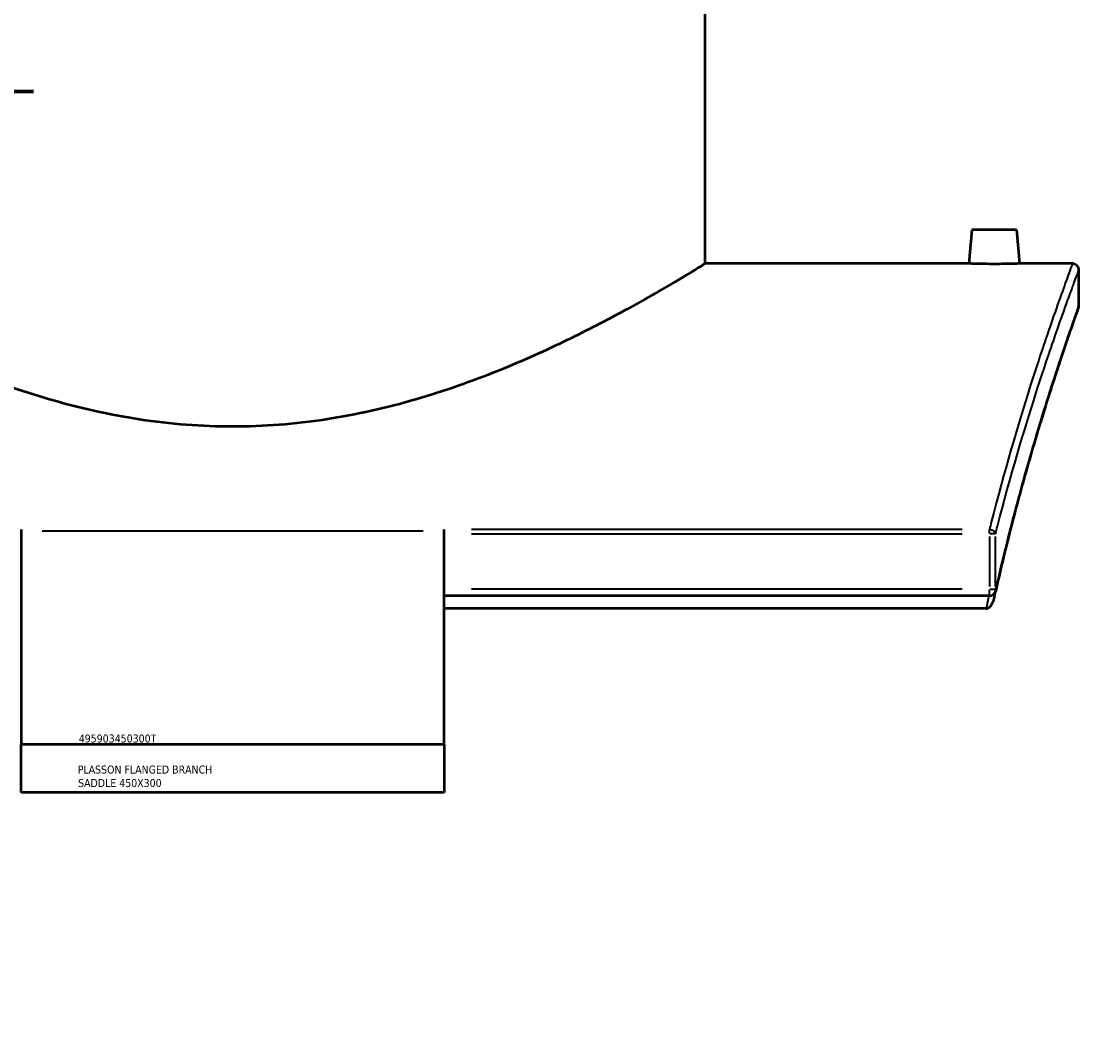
# Model space of a CAD drawing. Header units: millimetres. Extents: x -634 to 1168, y -305 to 951.
# Tile 7 of 11: x 837 to 1168, y 0 to 319. Entities that reach past the tile are written whole.
import ezdxf

# ---------------------------------------------------------------- set-up
doc = ezdxf.new("R2010")
doc.units = ezdxf.units.MM
for name, color, linetype, lineweight in [('Border (ANSI)', 7, 'Continuous', 70), ('Title (ISO)', 7, 'Continuous', 50), ('Visible (ANSI)', 7, 'Continuous', 50), ('Visible Narrow (ANSI)', 7, 'Continuous', 35)]:
    doc.layers.add(name, color=color, linetype=linetype, lineweight=lineweight)
doc.styles.add('Note Text (ANSI)', font='tahoma.ttf')
doc.styles.add('Note Text (ISO)', font='tahoma.ttf')

# ---------------------------------------------------------------- blocks, each defined once
blk = doc.blocks.new('Borders Default Border')
at = {"layer": 'Border (ANSI)'}
for p, q in [((70.08, 574), (70.08, 576.8)), ((140.17, 574), (140.17, 576.8)), ((210.25, 574), (210.25, 576.8)), ((280.33, 574), (280.33, 576.8)), ((350.42, 574), (350.42, 576.8)), ((490.58, 574), (490.58, 576.8)), ((560.67, 574), (560.67, 576.8)), ((630.75, 574), (630.75, 576.8)), ((700.83, 574), (700.83, 576.8)), ((770.92, 574), (770.92, 576.8)), ((20, 519.75), (17.2, 519.75)), ((821, 519.75), (823.8, 519.75)), ((20, 445.5), (17.2, 445.5)), ((821, 445.5), (823.8, 445.5)), ((20, 371.25), (17.2, 371.25)), ((821, 371.25), (823.8, 371.25)), ((20, 222.75), (17.2, 222.75)), ((821, 222.75), (823.8, 222.75)), ((20, 148.5), (17.2, 148.5)), ((821, 148.5), (823.8, 148.5)), ((20, 74.25), (17.2, 74.25)), ((821, 74.25), (823.8, 74.25)), ((70.08, 20), (70.08, 17.2)), ((140.17, 20), (140.17, 17.2)), ((210.25, 20), (210.25, 17.2)), ((280.33, 20), (280.33, 17.2)), ((350.42, 20), (350.42, 17.2)), ((490.58, 20), (490.58, 17.2)), ((560.67, 20), (560.67, 17.2)), ((630.75, 20), (630.75, 17.2)), ((700.83, 20), (700.83, 17.2)), ((770.92, 20), (770.92, 17.2))]:
    blk.add_line(p, q, dxfattribs=at)
at = {"layer": 'Border (ANSI)', "flags": 128}
for points in [[(420.5, 594), (420.5, 574), (414.73, 584), (426.27, 584), (420.5, 574)], [(20, 20), (20, 574), (821, 574), (821, 20), (20, 20)], [(0, 297), (20, 297), (10, 302.77), (10, 291.23), (20, 297)], [(841, 297), (821, 297), (831, 302.77), (831, 291.23), (821, 297)], [(420.5, 0), (420.5, 20), (414.73, 10), (426.27, 10), (420.5, 20)]]:
    blk.add_lwpolyline(points, dxfattribs=at)
at = {"layer": 'Border (ANSI)', "color": 5, "true_color": 0x0000ff, "char_height": 2.4, "attachment_point": 7, "style": 'Note Text (ANSI)'}
for s, insert in [('1', (34.5, 574.4)), ('2', (104.4, 574.4)), ('3', (174.46, 574.35)), ('4', (244.45, 574.4)), ('5', (314.67, 574.35)), ('6', (384.69, 574.35)), ('7', (454.8, 574.4)), ('8', (524.84, 574.35)), ('9', (594.92, 574.35)), ('10', (664.35, 574.35)), ('11', (734.43, 574.4)), ('12', (804.52, 574.4)), ('A', (17.38, 555.68)), ('A', (821.58, 555.68)), ('B', (17.67, 481.43)), ('B', (821.87, 481.43)), ('C', (17.51, 407.13)), ('C', (821.71, 407.13)), ('D', (17.52, 332.93)), ('D', (821.72, 332.93)), ('E', (17.71, 258.68)), ('E', (821.91, 258.68)), ('F', (17.78, 184.43)), ('F', (821.98, 184.43)), ('G', (17.4, 110.13)), ('G', (821.6, 110.13)), ('H', (17.53, 35.93)), ('H', (821.73, 35.93)), ('1', (34.5, 17.2)), ('2', (104.4, 17.2)), ('3', (174.46, 17.15)), ('4', (244.45, 17.2)), ('5', (314.67, 17.15)), ('6', (384.69, 17.15)), ('7', (454.8, 17.2)), ('8', (524.84, 17.15)), ('9', (594.92, 17.15)), ('10', (664.35, 17.15)), ('11', (734.43, 17.2)), ('12', (804.52, 17.2))]:
    blk.add_mtext(s, dxfattribs=dict(at, insert=insert))
blk = doc.blocks.new('Title Blocks ISO')
at = {"layer": 'Title (ISO)', "color": 232, "true_color": 0xca0064, "style": 'Note Text (ISO)'}
for tag, p in [('PART_NUMBER_001', (34.16, 73.13)), ('DESCRIPTION_001', (33.84, 63.4)), ('DESCRIPTION_002', (33.96, 59.18))]:
    blk.add_attdef(tag, p, '', height=2.5, dxfattribs=at)

msp = doc.modelspace()

# ---------------------------------------------------------------- linework, layer by layer
at = {"layer": 'Visible (ANSI)'}
for p, q in [((1051.38, 243.12), (1051.38, 423.12)), ((1134.88, 253.72), (1133.95, 243.12)), ((1148.88, 253.72), (1134.88, 253.72)), ((1148.88, 253.72), (1149.8, 243.12)), ((1133.95, 243.12), (1051.38, 243.12)), ((1166.38, 243.12), (1149.8, 243.12)), ((1168.38, 230.12), (1168.38, 241.12)), ((837.13, 159.84), (837.13, 159.27)), ((837.13, 159.27), (837.13, 92.46)), ((969.63, 159.27), (969.63, 159.84)), ((969.63, 92.46), (969.63, 159.27)), ((1140.38, 139.1), (969.63, 139.1)), ((1139.3, 135.06), (969.63, 135.06)), ((969.63, 92.46), (837.13, 92.46)), ((837.13, 77.46), (837.13, 92.46)), ((969.63, 92.46), (969.63, 77.46)), ((969.63, 77.46), (837.13, 77.46))]:
    msp.add_line(p, q, dxfattribs=at)
for centre, start, end in [((1166.38, 241.12), 0, 90), ((1166.38, 230.12), 340.413, 0), ((1140.38, 141.1), 270, 347.2936)]:
    msp.add_arc(centre, 2, start, end, dxfattribs=at)
for points, knots in [([(903.38, 192.05), (898.56, 192.05), (893.69, 192.24), (883.94, 192.98), (879.06, 193.55), (864.55, 195.76), (855.04, 197.94), (836.94, 203.2), (828.34, 206.28), (812.45, 212.66), (805.17, 215.97), (792.32, 222.2), (786.26, 225.36), (775.49, 231.22), (770.77, 233.92), (763.13, 238.39), (760.2, 240.17), (756.32, 242.53), (755.38, 243.12), (755.38, 243.12)], [0, 0, 0, 0, 1.446356, 1.446356, 2.892712, 2.892712, 5.785423, 5.785423, 8.678135, 8.678135, 11.570846, 11.570846, 14.442183, 14.442183, 17.31352, 17.31352, 20.184857, 20.184857, 23.056194, 23.056194, 23.056194, 23.056194]), ([(1051.38, 243.12), (1051.38, 243.12), (1050.43, 242.53), (1046.55, 240.17), (1043.62, 238.39), (1035.98, 233.92), (1031.26, 231.22), (1020.49, 225.36), (1014.43, 222.2), (1001.58, 215.97), (994.3, 212.66), (978.42, 206.28), (969.81, 203.2), (951.71, 197.94), (942.2, 195.76), (927.69, 193.55), (922.81, 192.98), (913.07, 192.24), (908.2, 192.05), (903.38, 192.05)], [69.168583, 69.168583, 69.168583, 69.168583, 72.03992, 72.03992, 74.911256, 74.911256, 77.782593, 77.782593, 80.65393, 80.65393, 83.546642, 83.546642, 86.439354, 86.439354, 89.332065, 89.332065, 90.778421, 90.778421, 92.224777, 92.224777, 92.224777, 92.224777]), ([(1141.88, 242.98), (1140.88, 242.98), (1139.82, 242.99), (1137.86, 243.02), (1136.97, 243.03), (1135.57, 243.07), (1134.96, 243.08), (1134.15, 243.11), (1133.95, 243.12), (1133.95, 243.12)], [2.39083, 2.39083, 2.39083, 2.39083, 2.689733, 2.689733, 2.988636, 2.988636, 3.28744, 3.28744, 3.586244, 3.586244, 3.586244, 3.586244]), ([(1149.8, 243.12), (1149.8, 243.12), (1149.61, 243.11), (1148.8, 243.08), (1148.19, 243.07), (1146.78, 243.03), (1145.89, 243.02), (1143.94, 242.99), (1142.87, 242.98), (1141.88, 242.98)], [5.977074, 5.977074, 5.977074, 5.977074, 6.275765, 6.275765, 6.574456, 6.574456, 6.873473, 6.873473, 7.172489, 7.172489, 7.172489, 7.172489]), ([(1168.26, 229.45), (1168.26, 229.45), (1168.23, 229.36), (1168.12, 229.04), (1168.03, 228.8), (1167.8, 228.15), (1167.66, 227.75), (1167.32, 226.78), (1167.12, 226.22), (1166.67, 224.94), (1166.42, 224.21), (1165.86, 222.62), (1165.56, 221.74), (1164.9, 219.83), (1164.55, 218.81), (1163.8, 216.6), (1163.4, 215.42), (1162.57, 212.91), (1162.12, 211.58), (1161.2, 208.79), (1160.73, 207.32), (1159.73, 204.24), (1159.22, 202.63), (1158.16, 199.27), (1157.61, 197.53), (1156.5, 193.91), (1155.92, 192.03), (1154.76, 188.15), (1154.17, 186.14), (1152.96, 182.01), (1152.35, 179.88), (1151.12, 175.5), (1150.49, 173.25), (1149.24, 168.64), (1148.61, 166.28), (1147.03, 160.23), (1146.08, 156.48), (1144.19, 148.74), (1143.26, 144.75), (1142.33, 140.66)], [26.110805, 26.110805, 26.110805, 26.110805, 27.161823, 27.161823, 28.212842, 28.212842, 29.26386, 29.26386, 30.314879, 30.314879, 31.365897, 31.365897, 32.416915, 32.416915, 33.467934, 33.467934, 34.518952, 34.518952, 35.569971, 35.569971, 36.620989, 36.620989, 37.672007, 37.672007, 38.723026, 38.723026, 39.774044, 39.774044, 40.825063, 40.825063, 41.876081, 41.876081, 42.927099, 42.927099, 43.978118, 43.978118, 45.554645, 45.554645, 47.131173, 47.131173, 47.131173, 47.131173]), ([(1141.98, 139.07), (1141.85, 138.48), (1141.69, 137.93), (1141.29, 136.85), (1141.06, 136.37), (1140.69, 135.83), (1140.54, 135.65), (1140.38, 135.52)], [-0.3115874, -0.3115874, -0.3115874, -0.3115874, -0.1970161, -0.1970161, -0.0637998, -0.0637998, 0, 0, 0, 0]), ([(1139.3, 135.06), (1139.47, 135.06), (1139.63, 135.1), (1139.99, 135.23), (1140.19, 135.36), (1140.37, 135.51), (1140.38, 135.51), (1140.38, 135.52)], [0, 0, 0, 0, 0.0493315, 0.0493315, 0.1166661, 0.1166661, 0.1191896, 0.1191896, 0.1191896, 0.1191896])]:
    msp.add_open_spline(points, degree=3, knots=knots, dxfattribs=at)
msp.add_open_spline([(1141.98, 139.07), (1142.1, 139.6), (1142.21, 140.13), (1142.33, 140.66)], degree=3, dxfattribs=at)
at = {"layer": 'Visible Narrow (ANSI)'}
for p, q in [((963, 159.27), (843.75, 159.27)), ((1131.84, 159.84), (978.16, 159.84)), ((1140.38, 158.6), (1140.38, 159.78)), ((978.16, 158.53), (1131.84, 158.53)), ((1140.38, 157.66), (1140.38, 141.97)), ((1142.26, 158.53), (1140.51, 158.53)), ((1142.3, 141.97), (1142.3, 157.66)), ((1131.84, 141.1), (978.16, 141.1)), ((1140.38, 139.1), (1140.38, 140.94)), ((1140.51, 141.1), (1142.26, 141.1))]:
    msp.add_line(p, q, dxfattribs=at)
for centre, major_axis, ratio, start_param, end_param in [((1140.38, 158.53), (1.94, -0.49), 0.641252, 0.44485, 1.664478), ((1140.38, 141.1), (1.95, -0.44), 0.598334, 0.018019, 0.342364)]:
    msp.add_ellipse(centre, major_axis=major_axis, ratio=ratio, start_param=start_param, end_param=end_param, dxfattribs=at)
for points, knots in [([(1166.38, 243.12), (1166.38, 243.12), (1166.38, 243.12), (1166.38, 243.12), (1166.38, 243.12), (1165.88, 241.78), (1163.67, 235.73), (1161.67, 230.19), (1157.3, 217.43), (1155.22, 211.2), (1149.25, 192.35), (1145.07, 178.21), (1140.77, 161.38), (1140.58, 160.61), (1140.38, 159.84)], [-23.00723, -23.00723, -23.00723, -23.00723, -23.00719, -23.00719, -23.00719, -18.659784, -18.659784, -13.086258, -13.086258, -9.163512, -9.163512, -2.667432, -2.667432, -2.357199, -2.357199, -2.357199, -2.357199]), ([(1142.3, 158.53), (1142.5, 159.3), (1142.69, 160.07), (1147, 176.75), (1151.2, 190.77), (1157.19, 209.47), (1159.27, 215.65), (1163.65, 228.3), (1165.67, 233.8), (1167.88, 239.79), (1168.38, 241.12), (1168.38, 241.12), (1168.38, 241.12), (1168.38, 241.12), (1168.38, 241.12)], [2.357199, 2.357199, 2.357199, 2.357199, 2.667432, 2.667432, 9.163512, 9.163512, 13.086258, 13.086258, 18.659784, 18.659784, 23.00719, 23.00719, 23.00719, 23.00723, 23.00723, 23.00723, 23.00723]), ([(1168.38, 230.12), (1168.38, 230.12), (1168.38, 230.12), (1168.38, 230.12), (1168.38, 230.12), (1167.92, 228.84), (1166.14, 223.78), (1164.82, 220), (1161.44, 209.94), (1159.35, 203.56), (1154.71, 188.55), (1152.17, 179.92), (1147.15, 161.38), (1144.68, 151.6), (1142.3, 141.1)], [26.110805, 26.110805, 26.110805, 26.110805, 26.110871, 26.110871, 26.110871, 30.277332, 30.277332, 34.443789, 34.443789, 38.772151, 38.772151, 43.100508, 43.100508, 47.131173, 47.131173, 47.131173, 47.131173])]:
    msp.add_open_spline(points, degree=3, knots=knots, dxfattribs=at)
msp.add_open_spline([(1140.2, 139.1), (1139.9, 137.76), (1139.6, 136.42), (1139.3, 135.06)], degree=3, dxfattribs=at)

# ---------------------------------------------------------------- block references
msp.add_blockref('Borders Default Border', (0, 0))
msp.add_blockref('Title Blocks ISO', (821, 20)).add_auto_attribs({'PART_NUMBER_001': '495903450300T', 'DESCRIPTION_001': 'PLASSON FLANGED BRANCH', 'DESCRIPTION_002': 'SADDLE 450X300'})

doc.saveas('drawing.dxf')
